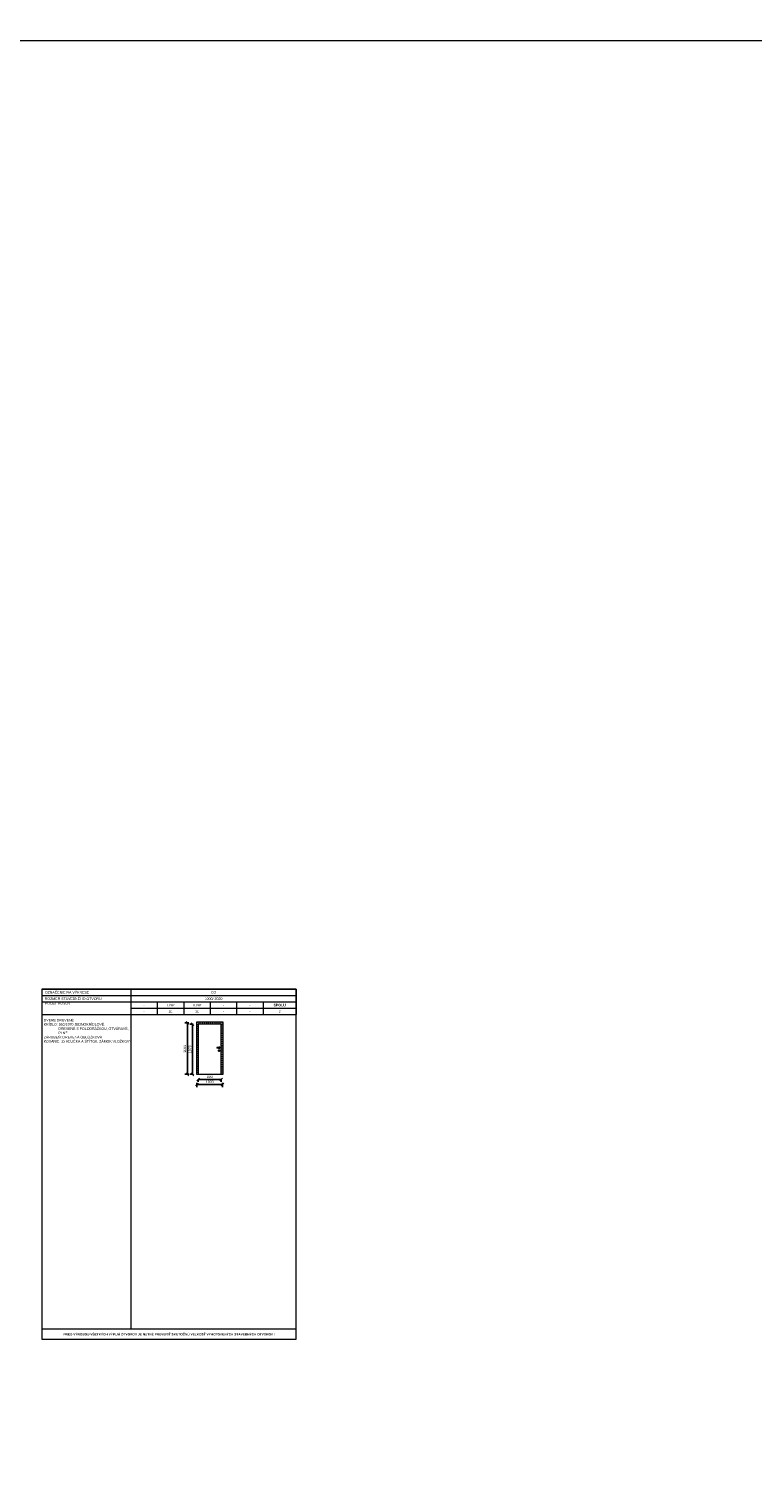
# Model space of a CAD drawing. Header units: millimetres. Extents: x -65956 to 5894746, y -14679 to 163521.
# Tile 81 of 89: x 97519 to 125972, y -11957 to 45171. Entities that reach past the tile are written whole.
import ezdxf

# ---------------------------------------------------------------- set-up
doc = ezdxf.new("R2010")
doc.units = ezdxf.units.MM
doc.linetypes.add('Dashed 1', pattern=[150, 75, -75])
doc.layers.get('0').update_dxf_attribs({"lineweight": 5})
doc.layers.get('Defpoints').update_dxf_attribs({"color": 2, "lineweight": 30})
doc.layers.add('- pomocná oramovanie', color=245, linetype='Continuous', lineweight=0, plot=False)
for name, color, linetype, lineweight in [('- s_čierna výplň', 251, 'Continuous', 0), ('KOTY', 51, 'Continuous', 5), ('Lines', 7, 'Continuous', 5), ('otvor', 163, 'Continuous', 5), ('popis 025', 41, 'Continuous', 20)]:
    doc.layers.add(name, color=color, linetype=linetype, lineweight=lineweight)
doc.layers.add('Text blocks', color=7, linetype='Continuous')
doc.styles.add('1-100_te_2mm_200', font='technic_.ttf', dxfattribs={"height": 200})
doc.styles.add('1-20_ce_5mm_100', font='GOTHIC.TTF', dxfattribs={"height": 100})
doc.styles.add('Calibri_4', font='calibri.ttf', dxfattribs={"height": 2.721781})
doc.styles.add('GENERATED_STYLE_4', font='ARIALNB.TTF')
doc.styles.get("Standard").update_dxf_attribs({"font": 'arial.ttf'})
doc.dimstyles.new('technic_1-100', dxfattribs={"dimtxt": 200, "dimasz": 240, "dimexe": 300, "dimexo": 200, "dimgap": 100, "dimtad": 1, "dimdec": 1, "dimrnd": 0.5, "dimtxsty": '1-100_te_2mm_200', "dimblk": 'OBLIQUE', "dimcen": 2.5, "dimclrd": 256, "dimclrt": 256, "dimadec": 0, "dimazin": 0, "dimtfac": 1, "dimtdec": 1, "dimtix": 1, "dimtmove": 1, "dimatfit": 3, "dimldrblk": 'OBLIQUE', "dimfxl": 400, "dimfxlon": 1, "dimarcsym": 0})

# ---------------------------------------------------------------- blocks, each defined once
blk = doc.blocks.new('*T1056')
at = {"layer": 'Lines', "color": 0, "linetype": 'ByBlock', "lineweight": -2, "transparency": 16777216}
for p, q in [((0, 0), (10000, 0)), ((0, 0), (0, -1000)), ((3500, 0), (3500, -1000)), ((10000, 0), (10000, -1000)), ((0, -250), (10000, -250)), ((0, -500), (10000, -500)), ((4540, -500), (4540, -1000)), ((5580, -500), (5580, -1000)), ((6620, -500), (6620, -1000)), ((7660, -500), (7660, -1000)), ((8700, -500), (8700, -1000)), ((0, -1000), (10000, -1000)), ((3500, -750), (10000, -750))]:
    blk.add_line(p, q, dxfattribs=at)
at = {"layer": 'Lines', "color": 0, "linetype": 'Continuous', "lineweight": 13, "transparency": 16777216, "char_height": 100}
for s, insert, width, attachment_point in [('{\\fArial|b0|i0|c238|p34;\\C256;   OZNAČENIE NA VÝKRESE}', (1.5, -125), 3497, 4), ('{\\fArial|b0|i0|c238|p34;\\C256;   ROZMER STAVEBNÉHO OTVORU}', (1.5, -375), 3497, 4), ('{\\fArial|b0|i0|c238|p34;\\C256;   POČET KUSOV}', (1.5, -501.5), 3497, 1), ('{\\C256;1000/ 2020}', (6750, -375), 6497, 5), ('{\\C256;D3}', (6750, -125), 6497, 5), ('{\\fCentury Gothic|b0|i0|c238|p34;\\C256;-}', (4020, -625), 1037, 5), ('{\\fArial|b0|i0|c238|p34;-}', (4020, -875), 1037, 5), ('{\\fCentury Gothic|b0|i0|c238|p34;\\C256;I\\fCentury Gothic|b0|i0|c0|p34;. \\fCentury Gothic|b0|i0|c238|p34;NP}', (5060, -625), 1037, 5), ('1Ľ', (5060, -875), 1037, 5), ('{\\fCentury Gothic|b0|i0|c238|p34;\\C256;II\\fCentury Gothic|b0|i0|c0|p34;. \\fCentury Gothic|b0|i0|c238|p34;NP}', (6100, -625), 1037, 5), ('1Ľ', (6100, -875), 1037, 5), ('{\\fCentury Gothic|b0|i0|c238|p34;\\C256;-}', (7140, -625), 1037, 5), ('-', (7140, -875), 1037, 5), ('{\\fCentury Gothic|b0|i0|c238|p34;\\C256;-}', (8180, -625), 1037, 5), ('-', (8180, -875), 1037, 5), ('{\\fArial|b1|i0|c238|p34;\\C256;SPOLU}', (9350, -625), 1297, 5), ('2', (9350, -875), 1297, 5)]:
    blk.add_mtext(s, dxfattribs=dict(at, insert=insert, width=width, attachment_point=attachment_point))
blk = doc.blocks.new('_Oblique')
at = {"color": 0, "linetype": 'ByBlock', "lineweight": -2}
blk.add_line((-0.5, -0.5), (0.5, 0.5), dxfattribs=at)
blk = doc.blocks.new('*D1057')
at = {"layer": 'Defpoints', "color": 0, "transparency": 16777216}
for p in [(103944, 6069), (104169, 6069), (104169, 4099)]:
    blk.add_point(p, dxfattribs=at)
at = {"layer": 'KOTY', "color": 0, "lineweight": -2, "transparency": 16777216}
for p, q in [((103969, 6069), (103844, 6069)), ((103969, 4099), (103844, 4099))]:
    blk.add_line(p, q, dxfattribs=at)
at = {"layer": 'KOTY', "lineweight": -2, "transparency": 16777216}
blk.add_line((103944, 4099), (103944, 6069), dxfattribs=at)
at = {"layer": 'KOTY', "lineweight": -2, "transparency": 16777216, "xscale": 100, "yscale": 100, "zscale": 100}
for p, rotation in [((103944, 6069), 90), ((103944, 4099), 270)]:
    blk.add_blockref('_Oblique', p, dxfattribs=dict(at, rotation=rotation))
at = {"layer": 'KOTY', "transparency": 16777216, "insert": (103842, 5084), "char_height": 100, "attachment_point": 5, "rotation": 90, "style": '1-20_ce_5mm_100'}
blk.add_mtext('1970', dxfattribs=at)
blk = doc.blocks.new('*D1058')
at = {"layer": 'Defpoints', "color": 0, "transparency": 16777216}
for p in [(104169, 4099), (105069, 4099), (105069, 3899)]:
    blk.add_point(p, dxfattribs=at)
at = {"layer": 'KOTY', "color": 0, "lineweight": -2, "transparency": 16777216}
for p, q in [((104169, 3899), (104169, 3799)), ((105069, 3899), (105069, 3799))]:
    blk.add_line(p, q, dxfattribs=at)
at = {"layer": 'KOTY', "lineweight": -2, "transparency": 16777216}
blk.add_line((104169, 3899), (105069, 3899), dxfattribs=at)
at = {"layer": 'KOTY', "lineweight": -2, "transparency": 16777216, "xscale": 100, "yscale": 100, "zscale": 100, "rotation": 180}
blk.add_blockref('_Oblique', (104169, 3899), dxfattribs=at)
at = {"layer": 'KOTY', "lineweight": -2, "transparency": 16777216, "xscale": 100, "yscale": 100, "zscale": 100}
blk.add_blockref('_Oblique', (105069, 3899), dxfattribs=at)
at = {"layer": 'KOTY', "transparency": 16777216, "insert": (104619, 4001), "char_height": 100, "attachment_point": 5, "style": '1-20_ce_5mm_100'}
blk.add_mtext('900', dxfattribs=at)
blk = doc.blocks.new('rc rtzewčze')
at = {"layer": '- s_čierna výplň'}
for p, q in [((93870, -1546), (93770, -1546)), ((93770, -1546), (93770, -1566)), ((93870, -1566), (93770, -1566)), ((93850, -1661), (93850, -1681)), ((93870, -1661), (93870, -1681))]:
    blk.add_line(p, q, dxfattribs=at)
for centre, start, end in [((93860, -1661), 0, 180), ((93860, -1681), 180, 0), ((93870, -1556), 270, 90)]:
    blk.add_arc(centre, 10, start, end, dxfattribs=at)
blk.add_circle((93860, -1671), 30)
blk.add_arc((93860, -1556), 30, 199.4712, 160.5288)
blk = doc.blocks.new('*D1061')
at = {"layer": 'Defpoints', "color": 0, "transparency": 16777216}
for p in [(103744, 6119), (104119, 6119), (104094, 4099)]:
    blk.add_point(p, dxfattribs=at)
at = {"layer": 'KOTY', "color": 0, "lineweight": -2, "transparency": 16777216}
for p, q in [((103804, 6119), (103644, 6119)), ((103804, 4099), (103644, 4099))]:
    blk.add_line(p, q, dxfattribs=at)
at = {"layer": 'KOTY', "lineweight": -2, "transparency": 16777216}
blk.add_line((103744, 4099), (103744, 6119), dxfattribs=at)
at = {"layer": 'KOTY', "lineweight": -2, "transparency": 16777216, "xscale": 100, "yscale": 100, "zscale": 100}
for p, rotation in [((103744, 6119), 90), ((103744, 4099), 270)]:
    blk.add_blockref('_Oblique', p, dxfattribs=dict(at, rotation=rotation))
at = {"layer": 'KOTY', "transparency": 16777216, "insert": (103642, 5109), "char_height": 100, "attachment_point": 5, "rotation": 90, "style": '1-20_ce_5mm_100'}
blk.add_mtext('2020', dxfattribs=at)
blk = doc.blocks.new('*D1062')
at = {"layer": 'Defpoints', "color": 0, "transparency": 16777216}
for p in [(104119, 4099), (105119, 4099), (105119, 3699)]:
    blk.add_point(p, dxfattribs=at)
at = {"layer": 'KOTY', "color": 0, "lineweight": -2, "transparency": 16777216}
for p, q in [((104119, 3759), (104119, 3599)), ((105119, 3759), (105119, 3599))]:
    blk.add_line(p, q, dxfattribs=at)
at = {"layer": 'KOTY', "lineweight": -2, "transparency": 16777216}
blk.add_line((104119, 3699), (105119, 3699), dxfattribs=at)
at = {"layer": 'KOTY', "lineweight": -2, "transparency": 16777216, "xscale": 100, "yscale": 100, "zscale": 100, "rotation": 180}
blk.add_blockref('_Oblique', (104119, 3699), dxfattribs=at)
at = {"layer": 'KOTY', "lineweight": -2, "transparency": 16777216, "xscale": 100, "yscale": 100, "zscale": 100}
blk.add_blockref('_Oblique', (105119, 3699), dxfattribs=at)
at = {"layer": 'KOTY', "transparency": 16777216, "insert": (104619, 3801), "char_height": 100, "attachment_point": 5, "style": '1-20_ce_5mm_100'}
blk.add_mtext('1000', dxfattribs=at)

msp = doc.modelspace()

# ---------------------------------------------------------------- linework, layer by layer
at = {"layer": '- pomocná oramovanie'}
msp.add_lwpolyline([(210390.67, 163521.35), (42390.67, 163521.35), (42390.67, 44721.35), (210390.67, 44721.35)], close=True, dxfattribs=at)
msp.add_lwpolyline([(108019.38, 7443.68), (98019.38, 7443.68), (98019.38, -6306.32), (108019.38, -6306.32)], close=True)
at = {"layer": 'Lines', "linetype": 'Continuous'}
msp.add_line((101519.38, 7443.68), (101519.38, -5906.32), dxfattribs=at)
at = {"layer": 'Lines', "linetype": 'Continuous', "lineweight": 13}
msp.add_line((98019.38, -5906.32), (108019.38, -5906.32), dxfattribs=at)
at = {"layer": 'Lines', "linetype": 'Dashed 1', "ltscale": 0.5, "flags": 128}
msp.add_lwpolyline([(105119.38, 4098.68), (105119.38, 6118.68), (104119.38, 6118.68), (104119.38, 4098.68)], dxfattribs=at)
at = {"layer": 'otvor'}
for p, q in [((105069.38, 6068.68), (104169.38, 6068.68)), ((104094.38, 4098.68), (105144.38, 4098.68))]:
    msp.add_line(p, q, dxfattribs=at)
at = {"layer": 'otvor', "flags": 128}
for points in [[(105144.38, 4098.68), (105144.38, 6143.68), (104094.38, 6143.68), (104094.38, 4098.68)], [(104169.38, 6068.68), (104169.38, 4098.68)], [(105069.38, 4098.68), (105069.38, 6068.68)]]:
    msp.add_lwpolyline(points, dxfattribs=at)

# ---------------------------------------------------------------- block references
for name, p in [('*T1056', (98019.38, 7443.68)), ('rc rtzewčze', (11129.49, 6697.19))]:
    msp.add_blockref(name, p)

# ---------------------------------------------------------------- texts
at = {"layer": 'popis 025', "color": 7, "char_height": 150, "width": 9500, "attachment_point": 1, "line_spacing_factor": 1.156427, "style": 'Calibri_4'}
for insert in [(31250.1, 18230.09), (31250.1, -11469.91)]:
    msp.add_mtext('\\pi600;{\\fArial|b0|i0|c238|p34;Ohlásenie stavebných úprav}', dxfattribs=dict(at, insert=insert))
at = {"layer": 'Text blocks', "insert": (98019.38, 6443.68), "char_height": 100, "attachment_point": 1}
msp.add_mtext_dynamic_manual_height_columns('{\\fCentury Gothic|b0|i0|c238|p34; \\P  DVERE DREVENÉ\\P  \\fCentury Gothic|b0|i0|c0|p34;KRÍDLO:\\fCentury Gothic|b0|i0|c238|p34; 900/1970 JEDNOKRÍDLOVÉ,              \\P                 DREVENÉ S POLODRÁŽKOU, OTVÁRAVÉ,              \\P                 PLNÉ\\P  ZÁRUBEŇ\\fCentury Gothic|b0|i0|c0|p34;: \\fCentury Gothic|b0|i0|c238|p34;DREVENÁ OBLOŽKOVÁ\\P  KOVANIE -2x KĽUČKA A ŠTÍTOK, ZÁMOK VLOŽKOVÝ}', width=3500, gutter_width=12.5, heights=[2166.19], dxfattribs=at)
at = {"layer": 'Text blocks', "linetype": 'Continuous', "insert": (103031.61, -6163.94), "char_height": 90, "width": 8490.9549, "attachment_point": 8, "line_spacing_factor": 0.8615, "style": 'GENERATED_STYLE_4'}
msp.add_mtext('{\\fArial|b1|i0|c204|p34;\\C1;PRED VÝROBOU V\\fArial|b1|i0|c238|p34;Š\\fArial|b1|i0|c204|p34;ETKÝCH VÝPLNÍ OTVOROV JE NUTNÉ PREVERI\\fArial|b1|i0|c238|p34;Ť \\fArial|b1|i0|c204|p34;SKUTO\\fArial|b1|i0|c238|p34;Č\\fArial|b1|i0|c204|p34;NÚ VE\\fArial|b1|i0|c238|p34;Ľ\\fArial|b1|i0|c204|p34;KOS\\fArial|b1|i0|c238|p34;Ť \\fArial|b1|i0|c204|p34;VYHOTOVENÝCH STAVEBNÝCH OTVOROV !}', dxfattribs=at)

# ---------------------------------------------------------------- dimensions: what is measured, and where the dimension line sits
at = {"layer": 'KOTY'}
for base, p1, p2, picture, middle in [((103744.38, 6118.68), (104094.38, 4098.68), (104119.38, 6118.68), '*D1061', (103641.87, 5108.68)), ((103944.38, 6068.68), (104169.38, 4098.68), (104169.38, 6068.68), '*D1057', (103841.87, 5083.68))]:
    dim = msp.add_linear_dim(base=base, p1=p1, p2=p2, angle=90, dimstyle='technic_1-100', override={"dimtxt": 100, "dimasz": 100, "dimexe": 100, "dimgap": 50, "dimtxsty": '1-20_ce_5mm_100', "dimfxl": 60}, dxfattribs=at)
    dim.commit()
    dim.dimension.update_dxf_attribs({"geometry": picture, "text_midpoint": middle})
for base, p1, p2, picture, middle in [((105119.38, 3698.68), (104119.38, 4098.68), (105119.38, 4098.68), '*D1062', (104619.38, 3801.2)), ((105069.38, 3898.68), (104169.38, 4098.68), (105069.38, 4098.68), '*D1058', (104619.38, 4001.2))]:
    dim = msp.add_linear_dim(base=base, p1=p1, p2=p2, dimstyle='technic_1-100', override={"dimtxt": 100, "dimasz": 100, "dimexe": 100, "dimgap": 50, "dimtxsty": '1-20_ce_5mm_100', "dimfxl": 60}, dxfattribs=at)
    dim.commit()
    dim.dimension.update_dxf_attribs({"geometry": picture, "text_midpoint": middle})

doc.saveas('drawing.dxf')
